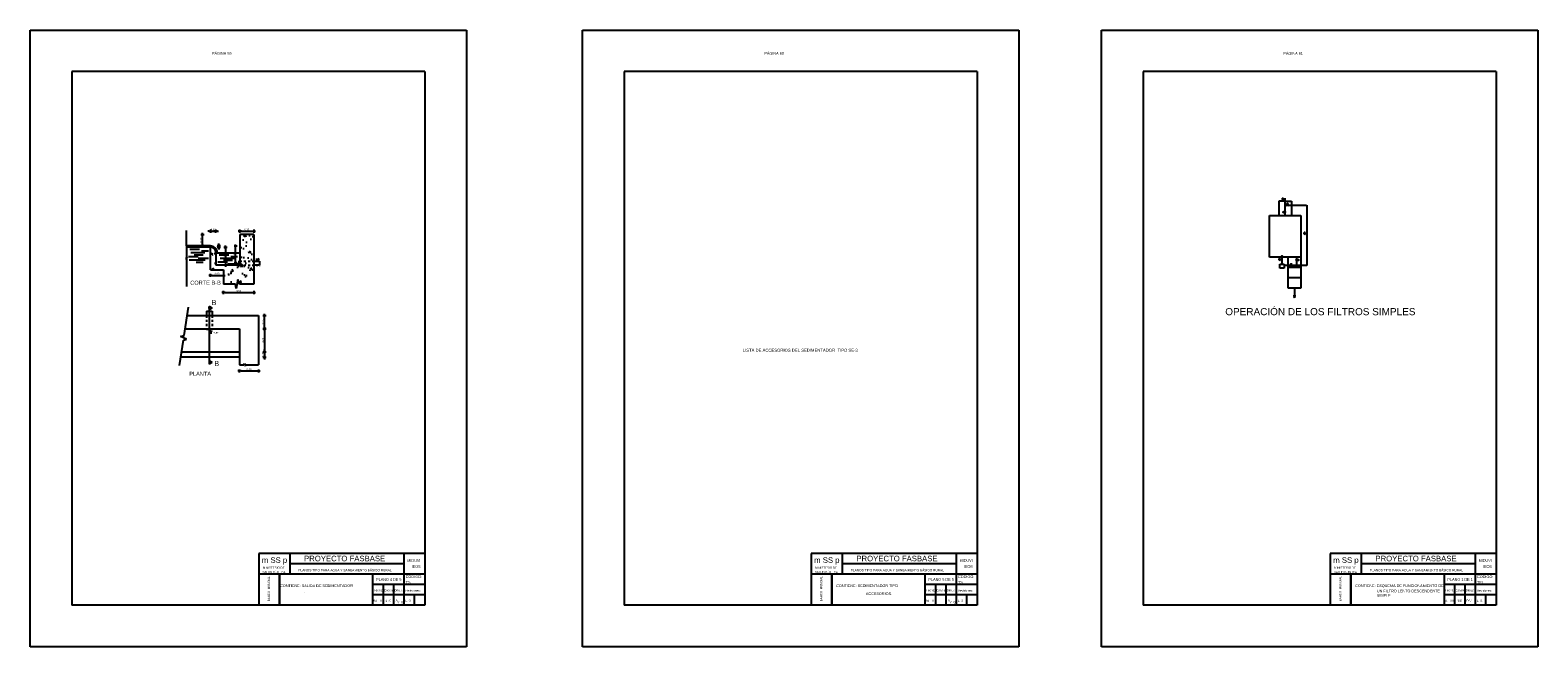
# Model space of a CAD drawing. Header units: metres. Extents: x 1959 to 4131, y 3282 to 4313.
# Tile 78 of 256: x 2218 to 2290, y 4281 to 4311. Entities that reach past the tile are written whole.
import ezdxf
from ezdxf.enums import TextEntityAlignment as Align

# ---------------------------------------------------------------- set-up
doc = ezdxf.new("R2010")
doc.units = ezdxf.units.M
doc.linetypes.add('ACAD_ISO02W100', pattern=[15, 12, -3])
doc.layers.add('Cotas', color=7, linetype='Continuous')
doc.layers.add('Dibujo', color=7, linetype='Continuous')
doc.styles.add('Annotative', font='arial.ttf')
doc.styles.get("Standard").update_dxf_attribs({"font": 'arial.ttf'})
doc.styles.add('verdana', font='verdana.ttf')
doc.dimstyles.new('ISO', dxfattribs={"dimtxt": 0.08, "dimasz": 0.06, "dimexe": 0.1, "dimexo": 0.1, "dimgap": 0.04, "dimtad": 1, "dimzin": 1, "dimdsep": 46, "dimtxsty": 'verdana', "dimblk1": 'PAB', "dimblk2": 'PAB', "dimsah": 1, "dimcen": 0, "dimse1": 1, "dimse2": 1, "dimclrd": 7, "dimclre": 8, "dimclrt": 7, "dimadec": 0, "dimazin": 0, "dimtfac": 1, "dimtix": 1, "dimtmove": 0, "dimatfit": 3, "dimldrblk": 'PAB', "dimfxl": 0.1, "dimtvp": 1, "dimtolj": 1, "dimtzin": 1, "dimarcsym": 0})

# ---------------------------------------------------------------- blocks, each defined once
blk = doc.blocks.new('PAB')
at = {"layer": 'Cotas'}
for p, q in [((-1.3, 0), (1.3, 0)), ((0, 1.3), (0, -1.3))]:
    blk.add_line(p, q, dxfattribs=at)
at = {"layer": 'Cotas', "const_width": 0.6}
blk.add_lwpolyline([(-0.3, 0, 1), (0.3, 0, 1)], format="xyb", close=True, dxfattribs=at)
blk = doc.blocks.new('*D1366')
at = {"color": 7, "lineweight": -2, "transparency": 16777216}
blk.add_line((2226.074, 4300.515), (2226.074, 4300.952), dxfattribs=at)
at = {"layer": 'Defpoints', "color": 0, "transparency": 16777216}
for p in [(2226, 4300.455), (2226.074, 4301.012), (2227.864, 4301.012)]:
    blk.add_point(p, dxfattribs=at)
at = {"color": 7, "lineweight": -2, "transparency": 16777216, "xscale": 0.06, "yscale": 0.06, "zscale": 0.06}
for p, rotation in [((2226.074, 4301.012), 90), ((2226.074, 4300.455), 270)]:
    blk.add_blockref('PAB', p, dxfattribs=dict(at, rotation=rotation))
at = {"color": 7, "transparency": 16777216, "insert": (2225.992, 4300.734), "char_height": 0.08, "attachment_point": 5, "rotation": 90, "style": 'verdana'}
blk.add_mtext('\\A1;0.20', dxfattribs=at)
blk = doc.blocks.new('*D1367')
at = {"color": 7, "lineweight": -2, "transparency": 16777216}
for p, q in [((2226.393, 4301.163), (2226.333, 4301.163)), ((2226.453, 4301.163), (2226.718, 4301.163)), ((2226.778, 4301.163), (2226.838, 4301.163))]:
    blk.add_line(p, q, dxfattribs=at)
at = {"layer": 'Defpoints', "color": 0, "transparency": 16777216}
for p in [(2226.718, 4301.163), (2226.453, 4299.963), (2226.718, 4299.963)]:
    blk.add_point(p, dxfattribs=at)
at = {"color": 7, "lineweight": -2, "transparency": 16777216, "xscale": 0.06, "yscale": 0.06, "zscale": 0.06}
blk.add_blockref('PAB', (2226.453, 4301.163), dxfattribs=at)
at = {"color": 7, "lineweight": -2, "transparency": 16777216, "xscale": 0.06, "yscale": 0.06, "zscale": 0.06, "rotation": 180}
blk.add_blockref('PAB', (2226.718, 4301.163), dxfattribs=at)
at = {"color": 7, "transparency": 16777216, "insert": (2226.585, 4301.245), "char_height": 0.08, "attachment_point": 5, "style": 'verdana'}
blk.add_mtext('\\A1;0.05', dxfattribs=at)
blk = doc.blocks.new('*D1368')
at = {"color": 7, "lineweight": -2, "transparency": 16777216}
blk.add_line((2227.924, 4301.163), (2228.48, 4301.163), dxfattribs=at)
at = {"layer": 'Defpoints', "color": 0, "transparency": 16777216}
for p in [(2228.54, 4301.163), (2227.864, 4301.012), (2228.54, 4301.012)]:
    blk.add_point(p, dxfattribs=at)
at = {"color": 7, "lineweight": -2, "transparency": 16777216, "xscale": 0.06, "yscale": 0.06, "zscale": 0.06, "rotation": 180}
blk.add_blockref('PAB', (2227.864, 4301.163), dxfattribs=at)
at = {"color": 7, "lineweight": -2, "transparency": 16777216, "xscale": 0.06, "yscale": 0.06, "zscale": 0.06}
blk.add_blockref('PAB', (2228.54, 4301.163), dxfattribs=at)
at = {"color": 7, "transparency": 16777216, "insert": (2228.202, 4301.245), "char_height": 0.08, "attachment_point": 5, "style": 'verdana'}
blk.add_mtext('\\A1;0.15', dxfattribs=at)
blk = doc.blocks.new('*D1369')
at = {"color": 7, "lineweight": -2, "transparency": 16777216}
for p, q in [((2226.859, 4300.515), (2226.859, 4300.575)), ((2226.859, 4300.398), (2226.859, 4300.455)), ((2226.859, 4300.338), (2226.859, 4300.278))]:
    blk.add_line(p, q, dxfattribs=at)
at = {"layer": 'Defpoints', "color": 0, "transparency": 16777216}
for p in [(2226.453, 4300.455), (2226.453, 4300.398), (2226.859, 4300.455)]:
    blk.add_point(p, dxfattribs=at)
at = {"color": 7, "lineweight": -2, "transparency": 16777216, "xscale": 0.06, "yscale": 0.06, "zscale": 0.06}
for p, rotation in [((2226.859, 4300.455), 270), ((2226.859, 4300.398), 90)]:
    blk.add_blockref('PAB', p, dxfattribs=dict(at, rotation=rotation))
at = {"color": 7, "transparency": 16777216, "insert": (2226.777, 4300.427), "char_height": 0.08, "attachment_point": 5, "rotation": 90, "style": 'verdana'}
blk.add_mtext('\\A1;h', dxfattribs=at)
blk = doc.blocks.new('*D1370')
at = {"color": 7, "lineweight": -2, "transparency": 16777216}
blk.add_line((2227.667, 4299.688), (2227.667, 4300.395), dxfattribs=at)
at = {"layer": 'Defpoints', "color": 0, "transparency": 16777216}
for p in [(2226.464, 4300.455), (2227.667, 4300.455), (2227.821, 4299.628)]:
    blk.add_point(p, dxfattribs=at)
at = {"color": 7, "lineweight": -2, "transparency": 16777216, "xscale": 0.06, "yscale": 0.06, "zscale": 0.06}
for p, rotation in [((2227.667, 4300.455), 90), ((2227.667, 4299.628), 270)]:
    blk.add_blockref('PAB', p, dxfattribs=dict(at, rotation=rotation))
at = {"color": 7, "transparency": 16777216, "insert": (2227.587, 4300.042), "char_height": 0.08, "attachment_point": 5, "rotation": 90, "style": 'verdana'}
blk.add_mtext('\\A1;i', dxfattribs=at)
blk = doc.blocks.new('*D1371')
at = {"color": 7, "lineweight": -2, "transparency": 16777216}
blk.add_line((2227.182, 4300.338), (2227.182, 4299.59), dxfattribs=at)
at = {"layer": 'Defpoints', "color": 0, "transparency": 16777216}
for p in [(2226.453, 4300.398), (2226.718, 4299.53), (2227.182, 4299.53)]:
    blk.add_point(p, dxfattribs=at)
at = {"color": 7, "lineweight": -2, "transparency": 16777216, "xscale": 0.06, "yscale": 0.06, "zscale": 0.06}
for p, rotation in [((2227.182, 4300.398), 90), ((2227.182, 4299.53), 270)]:
    blk.add_blockref('PAB', p, dxfattribs=dict(at, rotation=rotation))
at = {"color": 7, "transparency": 16777216, "insert": (2227.1, 4299.964), "char_height": 0.08, "attachment_point": 5, "rotation": 90, "style": 'verdana'}
blk.add_mtext('\\A1;0.19', dxfattribs=at)
blk = doc.blocks.new('*D1372')
at = {"color": 7, "lineweight": -2, "transparency": 16777216}
blk.add_line((2226.513, 4299.041), (2227.02, 4299.041), dxfattribs=at)
at = {"layer": 'Defpoints', "color": 0, "transparency": 16777216}
for p in [(2226.453, 4299.314), (2227.08, 4299.314), (2227.08, 4299.041)]:
    blk.add_point(p, dxfattribs=at)
at = {"color": 7, "lineweight": -2, "transparency": 16777216, "xscale": 0.06, "yscale": 0.06, "zscale": 0.06, "rotation": 180}
blk.add_blockref('PAB', (2226.453, 4299.041), dxfattribs=at)
at = {"color": 7, "lineweight": -2, "transparency": 16777216, "xscale": 0.06, "yscale": 0.06, "zscale": 0.06}
blk.add_blockref('PAB', (2227.08, 4299.041), dxfattribs=at)
at = {"color": 7, "transparency": 16777216, "insert": (2226.766, 4299.122), "char_height": 0.08, "attachment_point": 5, "style": 'verdana'}
blk.add_mtext('\\A1;0.63', dxfattribs=at)
blk = doc.blocks.new('*D1373')
at = {"color": 7, "lineweight": -2, "transparency": 16777216}
blk.add_line((2227.14, 4298.211), (2228.48, 4298.211), dxfattribs=at)
at = {"layer": 'Defpoints', "color": 0, "transparency": 16777216}
for p in [(2227.08, 4298.615), (2228.54, 4298.615), (2228.54, 4298.211)]:
    blk.add_point(p, dxfattribs=at)
at = {"color": 7, "lineweight": -2, "transparency": 16777216, "xscale": 0.06, "yscale": 0.06, "zscale": 0.06, "rotation": 180}
blk.add_blockref('PAB', (2227.08, 4298.211), dxfattribs=at)
at = {"color": 7, "lineweight": -2, "transparency": 16777216, "xscale": 0.06, "yscale": 0.06, "zscale": 0.06}
blk.add_blockref('PAB', (2228.54, 4298.211), dxfattribs=at)
at = {"color": 7, "transparency": 16777216, "insert": (2227.81, 4298.293), "char_height": 0.08, "attachment_point": 5, "style": 'verdana'}
blk.add_mtext('\\A1;0.30', dxfattribs=at)
blk = doc.blocks.new('*D1374')
at = {"color": 7, "lineweight": -2, "transparency": 16777216}
blk.add_line((2229.058, 4296.53), (2229.058, 4297.048), dxfattribs=at)
at = {"layer": 'Defpoints', "color": 0, "transparency": 16777216}
for p in [(2228.775, 4297.108), (2229.058, 4297.108), (2227.857, 4296.47)]:
    blk.add_point(p, dxfattribs=at)
at = {"color": 7, "lineweight": -2, "transparency": 16777216, "xscale": 0.06, "yscale": 0.06, "zscale": 0.06}
for p, rotation in [((2229.058, 4297.108), 90), ((2229.058, 4296.47), 270)]:
    blk.add_blockref('PAB', p, dxfattribs=dict(at, rotation=rotation))
at = {"color": 7, "transparency": 16777216, "insert": (2228.976, 4296.789), "char_height": 0.08, "attachment_point": 5, "rotation": 90, "style": 'verdana'}
blk.add_mtext('\\A1;0.15', dxfattribs=at)
blk = doc.blocks.new('*D1375')
at = {"color": 7, "lineweight": -2, "transparency": 16777216}
blk.add_line((2229.058, 4296.41), (2229.058, 4295.406), dxfattribs=at)
at = {"layer": 'Defpoints', "color": 0, "transparency": 16777216}
for p in [(2227.857, 4296.47), (2227.857, 4295.346), (2229.058, 4295.346)]:
    blk.add_point(p, dxfattribs=at)
at = {"color": 7, "lineweight": -2, "transparency": 16777216, "xscale": 0.06, "yscale": 0.06, "zscale": 0.06}
for p, rotation in [((2229.058, 4296.47), 90), ((2229.058, 4295.346), 270)]:
    blk.add_blockref('PAB', p, dxfattribs=dict(at, rotation=rotation))
at = {"color": 7, "transparency": 16777216, "insert": (2228.976, 4295.908), "char_height": 0.08, "attachment_point": 5, "rotation": 90, "style": 'verdana'}
blk.add_mtext('\\A1;0.20', dxfattribs=at)
blk = doc.blocks.new('*D1376')
at = {"color": 7, "lineweight": -2, "transparency": 16777216}
for p, q in [((2229.058, 4295.406), (2229.058, 4295.466)), ((2229.058, 4295.346), (2229.058, 4295.107)), ((2229.058, 4295.047), (2229.058, 4294.987))]:
    blk.add_line(p, q, dxfattribs=at)
at = {"layer": 'Defpoints', "color": 0, "transparency": 16777216}
for p in [(2227.857, 4295.346), (2227.857, 4295.107), (2229.058, 4295.107)]:
    blk.add_point(p, dxfattribs=at)
at = {"color": 7, "lineweight": -2, "transparency": 16777216, "xscale": 0.06, "yscale": 0.06, "zscale": 0.06}
for p, rotation in [((2229.058, 4295.346), 270), ((2229.058, 4295.107), 90)]:
    blk.add_blockref('PAB', p, dxfattribs=dict(at, rotation=rotation))
at = {"color": 7, "transparency": 16777216, "insert": (2228.976, 4295.226), "char_height": 0.08, "attachment_point": 5, "rotation": 90, "style": 'verdana'}
blk.add_mtext('\\A1;0.05', dxfattribs=at)
blk = doc.blocks.new('*D1377')
at = {"color": 7, "lineweight": -2, "transparency": 16777216}
blk.add_line((2227.917, 4294.435), (2228.715, 4294.435), dxfattribs=at)
at = {"layer": 'Defpoints', "color": 0, "transparency": 16777216}
for p in [(2227.857, 4294.728), (2228.775, 4294.728), (2228.775, 4294.435)]:
    blk.add_point(p, dxfattribs=at)
at = {"color": 7, "lineweight": -2, "transparency": 16777216, "xscale": 0.06, "yscale": 0.06, "zscale": 0.06, "rotation": 180}
blk.add_blockref('PAB', (2227.857, 4294.435), dxfattribs=at)
at = {"color": 7, "lineweight": -2, "transparency": 16777216, "xscale": 0.06, "yscale": 0.06, "zscale": 0.06}
blk.add_blockref('PAB', (2228.775, 4294.435), dxfattribs=at)
at = {"color": 7, "transparency": 16777216, "insert": (2228.316, 4294.517), "char_height": 0.08, "attachment_point": 5, "style": 'verdana'}
blk.add_mtext('\\A1;0.20', dxfattribs=at)

msp = doc.modelspace()

# ---------------------------------------------------------------- hatches: boundary and pattern name
h = msp.add_hatch()
h.set_pattern_fill('AR-CONC', color=256, scale=0.005, style=0)
h.set_pattern_definition([(130, (11259.18355, 667.3384), (-0.910923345, -0.07969543), [0.09525, -1.04775]), (185, (11259.18355, 667.3384), (0.17621413, 0.95528321), [0.0762, -0.8382]), (79.549, (11259.1076, 667.3318), (-0.73471251, 0.87558344), [0.08095, -0.89045]), (133.8158, (11259.1836, 667.5924), (-1.3553952, -0.21021164), [0.142875, -1.571625]), (83.3644, (11259.0706, 667.5749), (-1.18702117, 1.23712778), [0.121425, -1.335675]), (188.816, (11259.1836, 667.5924), (-1.18702303, 1.23712559), [0.1143, -1.2573]), (159, (11259.05655, 667.5289), (-0.7580744, -0.51132759), [0.09525, -1.04775]), (214, (11259.05655, 667.5289), (-0.30901014, 0.92093983), [0.0762, -0.8382]), (108.5486, (11258.9934, 667.4863), (-1.06708245, 0.40961429), [0.08095, -0.89045]), (142.5, (11259.18355, 667.33842), (-0.015443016, 0.422775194), [0, -0.82804, 0, -0.8509, 0, -0.841375]), (172.5, (11259.18355, 667.3384), (-0.334098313, 0.500902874), [0, -0.48514, 0, -0.80899, 0, -0.320675]), (212.5, (11259.46676, 667.33842), (-0.677952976, -0.02864372), [0, -0.3175, 0, -0.9906, 0, -1.31445]), (222.5, (11259.59376, 667.3384), (-0.740645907, 0.127132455), [0, -0.41275, 0, -0.65786, 0, -0.93345])])
h.paths.add_polyline_path([(2228.54, 4301.012), (2227.864, 4301.012), (2227.864, 4299.726), (2228.54, 4299.726)])
h.paths.add_polyline_path([(2228.54, 4298.615), (2228.54, 4299.53), (2227.864, 4299.53), (2226.718, 4299.53), (2226.495, 4299.53), (2226.453, 4299.473), (2226.453, 4299.314), (2227.08, 4299.314), (2227.08, 4298.615), (2227.655, 4298.615), (2227.693, 4298.407), (2227.772, 4298.847), (2227.845, 4298.615)])
h.paths.add_polyline_path([(2226.453, 4299.725), (2226.718, 4299.725), (2226.718, 4300.398, 0.417555), (2226.453, 4300.13)])
h.paths.add_polyline_path([(2226.718, 4299.53), (2226.718, 4299.725), (2226.453, 4299.725), (2226.453, 4299.53)])
h.paths.add_polyline_path([(2227.864, 4299.726), (2227.864, 4299.53), (2228.54, 4299.53), (2228.54, 4299.726)])

# ---------------------------------------------------------------- linework, layer by layer
for p, q in [((2225.307, 4300.455), (2225.307, 4301.198)), ((2226.453, 4300.455), (2225.307, 4300.455)), ((2225.307, 4300.455), (2225.307, 4299.896)), ((2226.453, 4300.43), (2225.307, 4300.43)), ((2226.453, 4300.398), (2225.307, 4300.398)), ((2226.453, 4299.314), (2226.453, 4300.398)), ((2228.54, 4301.012), (2227.864, 4301.012)), ((2227.864, 4301.012), (2227.864, 4299.53)), ((2228.54, 4301.012), (2228.54, 4298.615)), ((2225.355, 4299.866), (2225.251, 4299.853)), ((2225.251, 4299.853), (2225.307, 4299.853)), ((2225.307, 4299.896), (2225.355, 4299.866)), ((2225.307, 4299.853), (2225.307, 4298.509)), ((2225.397, 4299.956), (2225.864, 4299.956)), ((2225.436, 4299.794), (2226.204, 4299.794)), ((2225.468, 4300.302), (2225.932, 4300.302)), ((2225.517, 4300.143), (2226.188, 4300.143)), ((2225.666, 4300.033), (2226.11, 4300.033)), ((2225.773, 4299.681), (2226.104, 4299.681)), ((2225.857, 4299.872), (2226.359, 4299.872)), ((2226.022, 4300.221), (2226.353, 4300.221)), ((2226.718, 4300.135), (2226.718, 4299.53)), ((2226.718, 4300.13), (2227.864, 4300.13)), ((2226.808, 4299.687), (2227.275, 4299.687)), ((2226.88, 4300.034), (2227.343, 4300.034)), ((2226.928, 4299.875), (2227.599, 4299.875)), ((2227.077, 4299.765), (2227.521, 4299.765)), ((2227.434, 4299.953), (2227.764, 4299.953)), ((2227.864, 4299.726), (2227.821, 4299.726)), ((2227.821, 4299.726), (2227.821, 4299.53)), ((2228.54, 4299.726), (2228.815, 4299.726)), ((2228.645, 4299.817), (2228.752, 4299.817)), ((2228.797, 4299.817), (2228.752, 4299.847)), ((2228.752, 4299.847), (2228.752, 4299.787)), ((2228.797, 4299.817), (2228.752, 4299.787)), ((2228.815, 4299.726), (2228.815, 4299.53)), ((2226.453, 4299.314), (2227.08, 4299.314)), ((2227.864, 4299.53), (2226.718, 4299.53)), ((2227.08, 4299.314), (2227.08, 4298.615)), ((2227.269, 4299.603), (2227.771, 4299.603)), ((2228.815, 4299.53), (2228.54, 4299.53)), ((2227.655, 4298.615), (2227.08, 4298.615)), ((2227.693, 4298.407), (2227.655, 4298.615)), ((2227.772, 4298.847), (2227.693, 4298.407)), ((2227.845, 4298.615), (2227.772, 4298.847)), ((2228.54, 4298.615), (2227.845, 4298.615)), ((2225.191, 4296.146), (2225.401, 4297.513)), ((2226.529, 4297.456), (2226.4, 4297.533)), ((2226.4, 4297.443), (2226.4, 4297.533)), ((2225.339, 4297.108), (2228.775, 4297.108)), ((2226.269, 4297.314), (2226.269, 4297.1)), ((2226.269, 4297.314), (2226.543, 4297.314)), ((2226.4, 4297.456), (2226.4, 4294.845)), ((2226.529, 4297.456), (2226.4, 4297.379)), ((2226.543, 4297.314), (2226.543, 4297.1)), ((2228.775, 4297.108), (2228.775, 4294.728)), ((2225.016, 4296.1), (2225.191, 4296.146)), ((2225.296, 4295.966), (2225.016, 4296.1)), ((2225.241, 4296.47), (2227.857, 4296.47)), ((2226.269, 4296.453), (2226.269, 4296.47)), ((2226.269, 4296.453), (2226.543, 4296.453)), ((2226.482, 4296.372), (2226.452, 4296.327)), ((2226.511, 4296.327), (2226.452, 4296.327)), ((2226.482, 4296.372), (2226.511, 4296.327)), ((2226.482, 4296.221), (2226.482, 4296.327)), ((2226.543, 4296.453), (2226.543, 4296.47)), ((2227.857, 4296.47), (2227.857, 4294.728)), ((2224.969, 4294.702), (2225.155, 4295.915)), ((2227.857, 4295.346), (2225.068, 4295.346)), ((2225.155, 4295.915), (2225.296, 4295.966)), ((2227.857, 4295.107), (2225.031, 4295.107)), ((2226.529, 4294.845), (2226.4, 4294.921)), ((2226.529, 4294.845), (2226.4, 4294.768)), ((2226.4, 4294.845), (2226.4, 4294.768)), ((2227.857, 4294.728), (2228.054, 4294.728)), ((2228.054, 4294.728), (2228.098, 4294.791)), ((2228.098, 4294.791), (2228.137, 4294.66)), ((2228.137, 4294.66), (2228.137, 4294.728)), ((2228.137, 4294.728), (2228.775, 4294.728))]:
    msp.add_line(p, q)
at = {"linetype": 'ACAD_ISO02W100', "ltscale": 0.005}
for p, q in [((2227.864, 4299.726), (2228.54, 4299.726)), ((2227.864, 4299.53), (2228.54, 4299.53)), ((2226.269, 4297.1), (2226.269, 4296.47)), ((2226.543, 4297.1), (2226.543, 4296.47))]:
    msp.add_line(p, q, dxfattribs=at)
for centre, radius, start, end in [((2226.464, 4300.137), 0.318, 359.721, 92.03788), ((2226.453, 4300.133), 0.297, 0.58264, 90), ((2226.453, 4300.133), 0.265, 359.34713, 90)]:
    msp.add_arc(centre, radius, start, end)
at = {"layer": 'Dibujo', "color": 0, "linetype": 'ByBlock'}
for p, q in [((2217.776, 4310.85), (2238.776, 4310.85)), ((2217.776, 4281.15), (2217.776, 4310.85)), ((2217.776, 4310.85), (2220.776, 4310.85)), ((2217.776, 4310.85), (2220.276, 4310.85)), ((2238.776, 4310.85), (2238.776, 4281.15)), ((2244.362, 4310.85), (2265.362, 4310.85)), ((2244.362, 4281.15), (2244.362, 4310.85)), ((2244.362, 4310.85), (2247.362, 4310.85)), ((2244.362, 4310.85), (2246.862, 4310.85)), ((2265.362, 4310.85), (2265.362, 4281.15)), ((2269.344, 4310.85), (2290.344, 4310.85)), ((2269.344, 4281.15), (2269.344, 4310.85)), ((2269.344, 4310.85), (2272.344, 4310.85)), ((2269.344, 4310.85), (2271.844, 4310.85)), ((2290.344, 4310.85), (2290.344, 4281.15)), ((2219.776, 4308.85), (2219.776, 4283.15)), ((2236.776, 4308.85), (2219.776, 4308.85)), ((2236.776, 4308.85), (2236.776, 4283.15)), ((2246.362, 4308.85), (2246.362, 4283.15)), ((2263.362, 4308.85), (2246.362, 4308.85)), ((2263.362, 4308.85), (2263.362, 4283.15)), ((2271.344, 4308.85), (2271.344, 4283.15)), ((2288.344, 4308.85), (2271.344, 4308.85)), ((2288.344, 4308.85), (2288.344, 4283.15)), ((2228.776, 4285.65), (2228.776, 4283.15)), ((2236.776, 4285.65), (2228.776, 4285.65)), ((2230.276, 4285.65), (2230.276, 4284.65)), ((2235.776, 4283.15), (2235.776, 4285.65)), ((2255.362, 4285.65), (2255.362, 4283.15)), ((2263.362, 4285.65), (2255.362, 4285.65)), ((2256.862, 4285.65), (2256.862, 4284.65)), ((2262.362, 4283.15), (2262.362, 4285.65)), ((2280.344, 4285.65), (2280.344, 4283.15)), ((2288.344, 4285.65), (2280.344, 4285.65)), ((2281.844, 4285.65), (2281.844, 4284.65)), ((2287.344, 4283.15), (2287.344, 4285.65)), ((2236.776, 4284.65), (2228.776, 4284.65)), ((2229.776, 4284.65), (2229.776, 4283.15)), ((2229.776, 4283.15), (2229.776, 4284.65)), ((2235.776, 4285.15), (2230.276, 4285.15)), ((2234.276, 4283.15), (2234.276, 4284.65)), ((2263.362, 4284.65), (2255.362, 4284.65)), ((2256.362, 4284.65), (2256.362, 4283.15)), ((2256.362, 4283.15), (2256.362, 4284.65)), ((2262.362, 4285.15), (2256.862, 4285.15)), ((2260.862, 4283.15), (2260.862, 4284.65)), ((2288.344, 4284.65), (2280.344, 4284.65)), ((2281.344, 4284.65), (2281.344, 4283.15)), ((2281.344, 4283.15), (2281.344, 4284.65)), ((2287.344, 4285.15), (2281.844, 4285.15)), ((2285.845, 4283.15), (2285.845, 4284.65)), ((2236.776, 4284.15), (2234.276, 4284.15)), ((2234.776, 4283.15), (2234.776, 4284.15)), ((2235.276, 4283.15), (2235.276, 4284.15)), ((2263.362, 4284.15), (2260.862, 4284.15)), ((2261.362, 4283.15), (2261.362, 4284.15)), ((2261.862, 4283.15), (2261.862, 4284.15)), ((2288.344, 4284.15), (2285.845, 4284.15)), ((2286.345, 4283.15), (2286.345, 4284.15)), ((2286.845, 4283.15), (2286.845, 4284.15)), ((2236.776, 4283.15), (2219.776, 4283.15)), ((2236.776, 4283.65), (2234.276, 4283.65)), ((2236.276, 4283.15), (2236.276, 4283.65)), ((2263.362, 4283.15), (2246.362, 4283.15)), ((2263.362, 4283.65), (2260.862, 4283.65)), ((2262.862, 4283.15), (2262.862, 4283.65)), ((2288.344, 4283.15), (2271.344, 4283.15)), ((2288.344, 4283.65), (2285.845, 4283.65)), ((2287.844, 4283.15), (2287.844, 4283.65)), ((2238.776, 4281.15), (2217.776, 4281.15)), ((2265.362, 4281.15), (2244.362, 4281.15)), ((2290.344, 4281.15), (2269.344, 4281.15))]:
    msp.add_line(p, q, dxfattribs=at)
at = {"layer": 'Dibujo', "color": 0}
for p, q in [((2278.183, 4302.616), (2277.883, 4302.616)), ((2277.883, 4302.616), (2277.883, 4301.916)), ((2278.051, 4302.69), (2278.031, 4302.69)), ((2278.031, 4302.69), (2278.07, 4302.652)), ((2278.051, 4302.69), (2278.051, 4302.75)), ((2278.09, 4302.75), (2278.051, 4302.75)), ((2278.07, 4302.652), (2278.11, 4302.69)), ((2278.07, 4302.652), (2278.07, 4302.652)), ((2278.09, 4302.75), (2278.09, 4302.69)), ((2278.09, 4302.69), (2278.11, 4302.69)), ((2278.183, 4302.13), (2278.183, 4302.765)), ((2278.183, 4302.616), (2278.483, 4302.616)), ((2278.483, 4302.616), (2278.483, 4301.916)), ((2277.433, 4301.916), (2278.933, 4301.916)), ((2277.433, 4299.916), (2277.433, 4301.916)), ((2278.183, 4302.13), (2278.163, 4302.13)), ((2278.203, 4302.03), (2278.163, 4302.13)), ((2278.163, 4302.03), (2278.203, 4302.13)), ((2278.183, 4302.03), (2278.163, 4302.03)), ((2278.183, 4302.416), (2278.239, 4302.416)), ((2278.183, 4302.416), (2278.203, 4302.416)), ((2278.183, 4302.416), (2278.183, 4302.396)), ((2278.183, 4302.13), (2278.203, 4302.13)), ((2278.183, 4301.916), (2278.183, 4302.03)), ((2278.183, 4302.03), (2278.203, 4302.03)), ((2278.239, 4302.416), (2278.239, 4302.436)), ((2278.339, 4302.436), (2278.239, 4302.396)), ((2278.339, 4302.396), (2278.239, 4302.436)), ((2278.239, 4302.416), (2278.239, 4302.396)), ((2278.339, 4302.396), (2278.339, 4302.436)), ((2278.339, 4302.416), (2279.215, 4302.416)), ((2278.933, 4301.916), (2278.933, 4299.916)), ((2279.233, 4302.416), (2279.233, 4299.516)), ((2279.105, 4301.038), (2279.085, 4301.038)), ((2279.085, 4301.038), (2279.125, 4301.001)), ((2279.105, 4301.038), (2279.105, 4301.098)), ((2279.144, 4301.098), (2279.105, 4301.098)), ((2279.125, 4301.001), (2279.164, 4301.038)), ((2279.144, 4301.098), (2279.144, 4301.038)), ((2279.144, 4301.038), (2279.164, 4301.038)), ((2278.933, 4299.916), (2277.433, 4299.916)), ((2277.898, 4299.786), (2277.878, 4299.786)), ((2277.878, 4299.786), (2277.918, 4299.748)), ((2277.898, 4299.786), (2277.898, 4299.846)), ((2277.937, 4299.846), (2277.898, 4299.846)), ((2277.918, 4299.748), (2277.957, 4299.786)), ((2277.937, 4299.846), (2277.937, 4299.786)), ((2277.937, 4299.786), (2277.957, 4299.786)), ((2278.033, 4299.58), (2278.033, 4299.966)), ((2278.333, 4298.416), (2278.333, 4299.916)), ((2278.733, 4299.84), (2278.713, 4299.84)), ((2278.753, 4299.74), (2278.713, 4299.84)), ((2278.713, 4299.74), (2278.753, 4299.84)), ((2278.733, 4299.74), (2278.713, 4299.74)), ((2278.733, 4299.916), (2278.733, 4299.84)), ((2278.733, 4299.84), (2278.753, 4299.84)), ((2278.733, 4299.74), (2278.753, 4299.74)), ((2278.733, 4299.74), (2278.733, 4299.416)), ((2278.933, 4299.916), (2278.933, 4298.416)), ((2277.933, 4299.38), (2277.933, 4299.58)), ((2277.933, 4299.58), (2278.033, 4299.58)), ((2278.133, 4299.38), (2277.933, 4299.38)), ((2278.033, 4299.58), (2278.133, 4299.58)), ((2278.133, 4299.58), (2278.133, 4299.38)), ((2278.417, 4299.516), (2278.133, 4299.516)), ((2278.933, 4299.416), (2278.333, 4299.416)), ((2278.417, 4299.516), (2278.417, 4299.536)), ((2278.517, 4299.536), (2278.417, 4299.496)), ((2278.517, 4299.496), (2278.417, 4299.536)), ((2278.417, 4299.516), (2278.417, 4299.496)), ((2278.517, 4299.496), (2278.517, 4299.536)), ((2279.233, 4299.516), (2278.517, 4299.516)), ((2278.933, 4298.916), (2278.333, 4298.916)), ((2278.933, 4298.416), (2278.333, 4298.416)), ((2278.633, 4298.416), (2278.633, 4298.104)), ((2278.613, 4298.019), (2278.593, 4298.019)), ((2278.593, 4298.019), (2278.633, 4297.982)), ((2278.613, 4298.019), (2278.613, 4298.079)), ((2278.652, 4298.079), (2278.613, 4298.079)), ((2278.633, 4297.982), (2278.672, 4298.019)), ((2278.652, 4298.079), (2278.652, 4298.019)), ((2278.652, 4298.019), (2278.672, 4298.019))]:
    msp.add_line(p, q, dxfattribs=at)
for centre, radius in [((2278.113, 4302.084), 0.0281), ((2278.298, 4302.484), 0.0281), ((2278.033, 4299.974), 0.0079), ((2278.803, 4299.781), 0.0281), ((2278.47, 4299.574), 0.0281)]:
    msp.add_circle(centre, radius, dxfattribs=at)

# ---------------------------------------------------------------- texts
for s, width, insert, char_height, attachment_point in [('SALIDA', 2.52423, (2228.868, 4299.502), 0.0506, 3), ('CORTE B-B ', 7.80495, (2225.483, 4298.785), 0.1933, 1), ('B ', 2.52423, (2226.506, 4297.859), 0.253, 1), ('SALIDA', 2.52423, (2226.584, 4296.307), 0.0506, 1), ('LISTA DE ACCESORIOS DEL SEDIMENTADOR  TIPO SE-3', 7.80495, (2252.073, 4295.506), 0.14501, 1), ('B', 2.52423, (2226.638, 4294.922), 0.253, 1), ('PLANTA ', 7.80495, (2225.433, 4294.397), 0.1933, 1)]:
    msp.add_mtext_dynamic_manual_height_columns(s, width=width, gutter_width=12.5, heights=[0], dxfattribs=dict(insert=insert, char_height=char_height, attachment_point=attachment_point))
for s, p in [('1', (2278.098, 4302.062)), ('2', (2278.282, 4302.462)), ('3', (2278.787, 4299.759)), ('4', (2278.454, 4299.553))]:
    msp.add_text(s, height=0.0392, dxfattribs=at).set_placement(p)
at = {"layer": 'Dibujo', "linetype": 'ACAD_ISO02W100'}
msp.add_text('OPERACIÓN DE LOS FILTROS SIMPLES', height=0.3439, dxfattribs=at).set_placement((2275.299, 4297.121))
at = {"layer": 'Dibujo', "color": 0, "linetype": 'ByBlock'}
for s, height, p in [('m SS p', 0.2662, (2228.929, 4285.195)), ('PROYECTO FASBASE', 0.26624, (2230.959, 4285.271)), ('m SS p', 0.2662, (2255.514, 4285.195)), ('PROYECTO FASBASE', 0.26624, (2257.544, 4285.271)), ('m SS p', 0.2662, (2280.497, 4285.195)), ('PROYECTO FASBASE', 0.26624, (2282.527, 4285.271)), ('PLANOS TIPO PARA AGUA Y SANEAMIENTO BÁSICO RURAL', 0.11076, (2230.687, 4284.786)), ('PLANOS TIPO PARA AGUA Y SANEAMIENTO BÁSICO RURAL', 0.11076, (2257.272, 4284.786)), ('PLANOS TIPO PARA AGUA Y SANEAMIENTO BÁSICO RURAL', 0.11076, (2282.255, 4284.786))]:
    msp.add_text(s, height=height, dxfattribs=at).set_placement(p)
at = {"layer": 'Dibujo', "color": 0, "linetype": 'ByBlock', "style": 'Annotative'}
for s, p in [('MIDUVI', (2235.925, 4285.244)), ('MIDUVI', (2262.51, 4285.244)), ('MIDUVI', (2287.493, 4285.244)), ('PLANO 4 DE 5', (2234.427, 4284.329)), ('CÓDIGO:', (2235.851, 4284.465)), ('IEOS', (2236.133, 4284.954)), ('PLANO 5 DE 5', (2261.013, 4284.329)), ('CÓDIGO:', (2262.436, 4284.465)), ('IEOS', (2262.719, 4284.954)), ('PLANO 1 DE 1', (2285.995, 4284.329)), ('CÓDIGO:', (2287.419, 4284.465)), ('IEOS', (2287.701, 4284.954)), ('CONTIENE: SALIDA DE SEDIMENTADOR', (2229.808, 4284.029)), ('TS', (2235.85, 4284.196)), ('CONTIENE: SEDIMENTADOR TIPO', (2256.568, 4284.029)), ('TS', (2262.435, 4284.196)), ('CONTIENE: ESQUEMA DE FUNCIONAMIENTO DE ', (2281.551, 4284.029)), ('TFL', (2287.418, 4284.196))]:
    msp.add_text(s, height=0.13, dxfattribs=at).set_placement(p)
at = {"layer": 'Dibujo', "color": 0, "linetype": 'ByBlock'}
for s, p in [('SALUD PÚBLICA', (2229.512, 4284.697)), ('MINISTERIO DE', (2229.5, 4284.912)), ('SALUD PÚBLICA', (2256.097, 4284.697)), ('MINISTERIO DE', (2256.085, 4284.912)), ('SALUD PÚBLICA', (2281.08, 4284.697)), ('MINISTERIO DE', (2281.068, 4284.912)), ('Fecha:', (2234.531, 4283.827)), ('Escala:', (2235.048, 4283.822)), ('Dibujo:', (2235.524, 4283.822)), ('Revisiones:', (2236.201, 4283.811)), ('Fecha:', (2261.116, 4283.827)), ('Escala:', (2261.633, 4283.822)), ('Dibujo:', (2262.109, 4283.822)), ('Revisiones:', (2262.787, 4283.811)), ('Fecha:', (2286.099, 4283.827)), ('Escala:', (2286.616, 4283.822)), ('Dibujo:', (2287.092, 4283.822)), ('Revisiones:', (2287.77, 4283.811)), ('94 - III', (2234.498, 4283.32)), ('1 : 5', (2235.01, 4283.318)), ('A', (2235.419, 4283.345)), ('V. Q.', (2235.607, 4283.252)), ('L. G. ', (2236.01, 4283.318)), ('94 - III', (2261.084, 4283.32)), ('A', (2262.004, 4283.345)), ('V. Q.', (2262.192, 4283.252)), ('L. G. ', (2262.596, 4283.318)), ('94 - XII', (2286.067, 4283.32)), ('S/E', (2286.579, 4283.318)), ('WVC', (2286.987, 4283.345)), ('L. G. ', (2287.579, 4283.318))]:
    msp.add_text(s, height=0.1, dxfattribs=at).set_placement(p, align=Align.CENTER)
for p in [(2229.313, 4283.951), (2255.899, 4283.951), (2280.882, 4283.951)]:
    msp.add_text('BANCO  MUNDIAL', height=0.1, rotation=90, dxfattribs=at).set_placement(p, align=Align.CENTER)
at = {"layer": 'Dibujo', "color": 0, "linetype": 'ByBlock', "char_height": 0.13, "attachment_point": 1}
for s, insert, width in [('PÁGINA 59', (2226.528, 4309.793), 2.90393), ('PÁGINA 60', (2253.114, 4309.793), 2.90393), ('PÁGINA 61', (2278.097, 4309.793), 2.90393), ('.', (2230.944, 4283.903), 3.06729), (' ACCESORIOS.', (2257.952, 4283.777), 2.4557), ('UN FILTRO LENTO DESCENDENTE SIMPLE', (2282.595, 4283.907), 3.15631)]:
    msp.add_mtext(s, dxfattribs=dict(at, insert=insert, width=width))

# ---------------------------------------------------------------- dimensions: what is measured, and where the dimension line sits
for base, p1, p2, text, picture, middle in [((2226.718, 4301.163), (2226.453, 4299.963), (2226.718, 4299.963), '0.05', '*D1367', (2226.585, 4301.245)), ((2228.54, 4298.211), (2227.08, 4298.615), (2228.54, 4298.615), '0.30', '*D1373', (2227.81, 4298.293)), ((2228.775, 4294.435), (2227.857, 4294.728), (2228.775, 4294.728), '0.20', '*D1377', (2228.316, 4294.517))]:
    dim = msp.add_linear_dim(base=base, p1=p1, p2=p2, text=text, dimstyle='ISO')
    dim.commit()
    dim.dimension.update_dxf_attribs({"geometry": picture, "text_midpoint": middle})
dim = msp.add_linear_dim(base=(2228.54, 4301.163), p1=(2227.864, 4301.012), p2=(2228.54, 4301.012), text='0.15', dimstyle='ISO', override={"dimtmove": 1})
dim.commit()
dim.dimension.update_dxf_attribs({"geometry": '*D1368', "text_midpoint": (2228.202, 4301.245)})
for base, p1, p2, text, picture, middle in [((2226.074, 4301.012), (2226, 4300.455), (2227.864, 4301.012), '0.20', '*D1366', (2225.992, 4300.734)), ((2226.859, 4300.455), (2226.453, 4300.398), (2226.453, 4300.455), 'h', '*D1369', (2226.777, 4300.427)), ((2227.182, 4299.53), (2226.453, 4300.398), (2226.718, 4299.53), '0.19', '*D1371', (2227.1, 4299.964)), ((2227.667, 4300.455), (2227.821, 4299.628), (2226.464, 4300.455), 'i', '*D1370', (2227.587, 4300.042)), ((2229.058, 4297.108), (2227.857, 4296.47), (2228.775, 4297.108), '0.15', '*D1374', (2228.976, 4296.789)), ((2229.058, 4295.346), (2227.857, 4296.47), (2227.857, 4295.346), '0.20', '*D1375', (2228.976, 4295.908))]:
    dim = msp.add_linear_dim(base=base, p1=p1, p2=p2, angle=90, text=text, dimstyle='ISO')
    dim.commit()
    dim.dimension.update_dxf_attribs({"geometry": picture, "text_midpoint": middle})
dim = msp.add_linear_dim(base=(2227.08, 4299.041), p1=(2226.453, 4299.314), p2=(2227.08, 4299.314), dimstyle='ISO')
dim.commit()
dim.dimension.update_dxf_attribs({"geometry": '*D1372', "text_midpoint": (2226.766, 4299.122)})
dim = msp.add_linear_dim(base=(2229.058, 4295.107), p1=(2227.857, 4295.346), p2=(2227.857, 4295.107), angle=90, text='0.05', dimstyle='ISO', override={"dimtmove": 1})
dim.commit()
dim.dimension.update_dxf_attribs({"geometry": '*D1376', "text_midpoint": (2228.976, 4295.226)})

doc.saveas('drawing.dxf')
